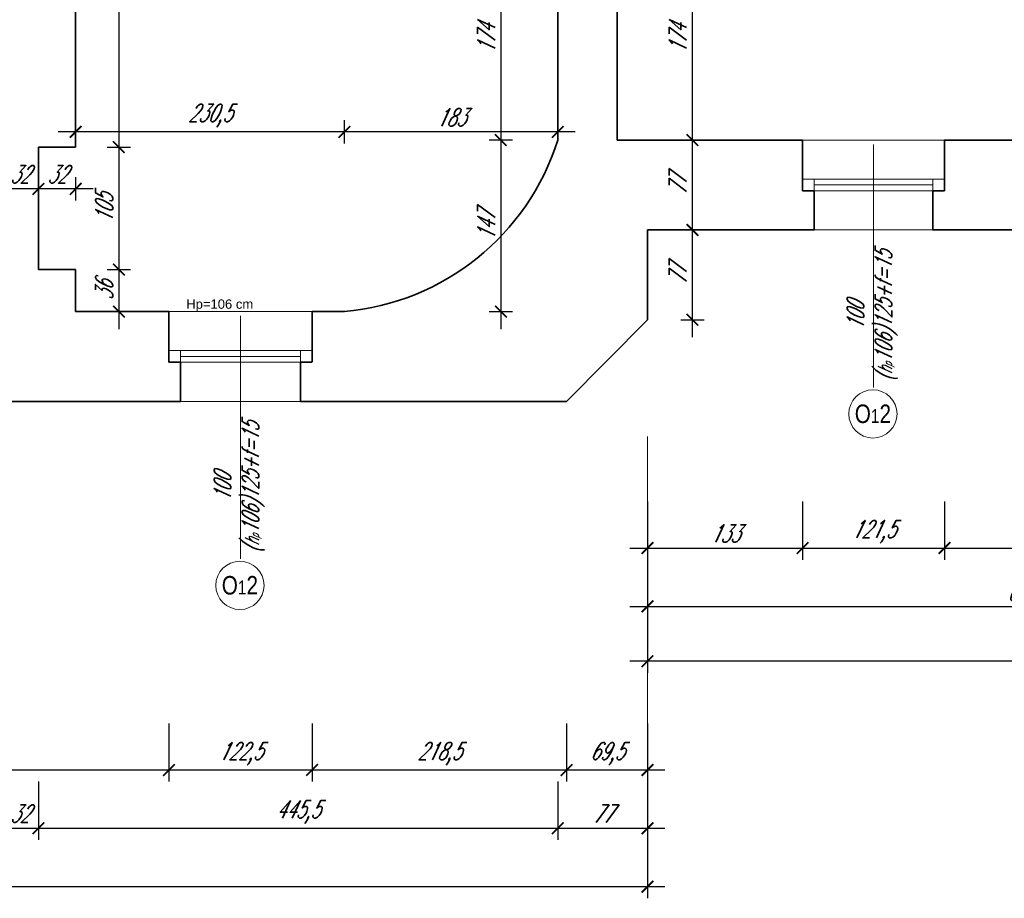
# Model space of a CAD drawing. Header units: millimetres. Extents: x 402 to 79005, y -7782 to 89952.
# Tile 226 of 256: x 25150 to 25995, y 35200 to 35953. Entities that reach past the tile are written whole.
import ezdxf

# ---------------------------------------------------------------- set-up
doc = ezdxf.new("R2010")
doc.units = ezdxf.units.MM
doc.header["$LTSCALE"] = 10
doc.layers.get('0').update_dxf_attribs({"lineweight": 0})
doc.layers.get('Defpoints').update_dxf_attribs({"color": 253})
for name, color, linetype, lineweight in [('01 parter - ściany', 253, 'Continuous', 35), ('03-01_okna', 253, 'Continuous', 15), ('04-1_widok', 253, 'Continuous', 5), ('05-01_wymiary', 253, 'Continuous', 5), ('05-03_opis', 253, 'Continuous', 5)]:
    doc.layers.add(name, color=color, linetype=linetype, lineweight=lineweight)
doc.styles.add('ariel', font='ARIAL.TTF', dxfattribs={"width": 0.8})
doc.styles.add('ariel_wym', font='simplex.shx', dxfattribs={"width": 0.65, "oblique": 25})
doc.styles.get("Standard").update_dxf_attribs({"font": 'arial.ttf'})
doc.dimstyles.new('ariel 50', dxfattribs={"dimtxt": 15, "dimasz": 10, "dimexe": 10, "dimexo": 0, "dimgap": 5, "dimtad": 1, "dimdec": 1, "dimrnd": 0.5, "dimtxsty": 'ariel_wym', "dimblk": 'ARCHTICK', "dimcen": 2.5, "dimdle": 15, "dimazin": 0, "dimtfac": 1, "dimtdec": 1, "dimtix": 1, "dimtmove": 0, "dimatfit": 3, "dimldrblk": 'DOT', "dimfxl": 0, "dimarcsym": 0})
doc.dimstyles.new('ariel 50 wnętrze', dxfattribs={"dimtxt": 15, "dimasz": 10, "dimexe": 10, "dimexo": 0, "dimgap": 5, "dimtad": 1, "dimdec": 1, "dimrnd": 0.5, "dimtxsty": 'ariel_wym', "dimblk": 'ARCHTICK', "dimcen": 2.5, "dimdle": 15, "dimazin": 0, "dimtfac": 1, "dimtdec": 1, "dimtix": 1, "dimtmove": 0, "dimatfit": 3, "dimldrblk": 'DOT', "dimfxl": 0, "dimarcsym": 0})

# ---------------------------------------------------------------- blocks, each defined once
blk = doc.blocks.new('_ArchTick')
at = {"color": 0, "linetype": 'ByBlock', "const_width": 0.15}
blk.add_lwpolyline([(-0.5, -0.5), (0.5, 0.5)], dxfattribs=at)
blk = doc.blocks.new('*D937')
at = {"layer": '05-01_wymiary', "color": 0, "lineweight": -2}
for p, q in [((24564.33, 35350), (24564.33, 35300)), ((25278.39, 35350), (25278.39, 35300)), ((24549.33, 35310), (25293.39, 35310))]:
    blk.add_line(p, q, dxfattribs=at)
at = {"layer": 'Defpoints', "color": 0}
for p in [(24564.33, 35617.83), (25278.39, 35617.83), (25278.39, 35310)]:
    blk.add_point(p, dxfattribs=at)
at = {"layer": '05-01_wymiary', "color": 0, "lineweight": -2, "xscale": 10, "yscale": 10, "zscale": 10, "rotation": 180}
blk.add_blockref('_ArchTick', (24564.33, 35310), dxfattribs=at)
at = {"layer": '05-01_wymiary', "color": 0, "lineweight": -2, "xscale": 10, "yscale": 10, "zscale": 10}
blk.add_blockref('_ArchTick', (25278.39, 35310), dxfattribs=at)
at = {"layer": '05-01_wymiary', "color": 0, "insert": (24921.36, 35322.5), "char_height": 15, "attachment_point": 5, "style": 'ariel_wym'}
blk.add_mtext('714', dxfattribs=at)
blk = doc.blocks.new('_Dot')
at = {"color": 0, "linetype": 'ByBlock', "lineweight": -2}
blk.add_line((-0.5, 0), (-1, 0), dxfattribs=at)
at = {"color": 0, "linetype": 'ByBlock', "const_width": 0.5}
blk.add_lwpolyline([(-0.25, 0, 1), (0.25, 0, 1)], format="xyb", close=True, dxfattribs=at)
blk = doc.blocks.new('*D938')
at = {"layer": '05-01_wymiary', "color": 0, "lineweight": -2}
for p, q in [((25278.39, 35350), (25278.39, 35300)), ((25401.09, 35350), (25401.09, 35300)), ((25263.39, 35310), (25416.09, 35310))]:
    blk.add_line(p, q, dxfattribs=at)
at = {"layer": 'Defpoints', "color": 0}
for p in [(25278.39, 35617.83), (25401.09, 35617.83), (25401.09, 35310)]:
    blk.add_point(p, dxfattribs=at)
at = {"layer": '05-01_wymiary', "color": 0, "lineweight": -2, "xscale": 10, "yscale": 10, "zscale": 10, "rotation": 180}
blk.add_blockref('_ArchTick', (25278.39, 35310), dxfattribs=at)
at = {"layer": '05-01_wymiary', "color": 0, "lineweight": -2, "xscale": 10, "yscale": 10, "zscale": 10}
blk.add_blockref('_ArchTick', (25401.09, 35310), dxfattribs=at)
at = {"layer": '05-01_wymiary', "color": 0, "insert": (25339.74, 35323.93), "char_height": 15, "attachment_point": 5, "style": 'ariel_wym'}
blk.add_mtext('122,5', dxfattribs=at)
blk = doc.blocks.new('*D939')
at = {"layer": '05-01_wymiary', "color": 0, "lineweight": -2}
for p, q in [((25401.09, 35350), (25401.09, 35300)), ((25619.46, 35350), (25619.46, 35300)), ((25386.09, 35310), (25634.46, 35310))]:
    blk.add_line(p, q, dxfattribs=at)
at = {"layer": 'Defpoints', "color": 0}
for p in [(25401.09, 35617.83), (25619.46, 35540.83), (25619.46, 35310)]:
    blk.add_point(p, dxfattribs=at)
at = {"layer": '05-01_wymiary', "color": 0, "lineweight": -2, "xscale": 10, "yscale": 10, "zscale": 10, "rotation": 180}
blk.add_blockref('_ArchTick', (25401.09, 35310), dxfattribs=at)
at = {"layer": '05-01_wymiary', "color": 0, "lineweight": -2, "xscale": 10, "yscale": 10, "zscale": 10}
blk.add_blockref('_ArchTick', (25619.46, 35310), dxfattribs=at)
at = {"layer": '05-01_wymiary', "color": 0, "insert": (25510.28, 35323.93), "char_height": 15, "attachment_point": 5, "style": 'ariel_wym'}
blk.add_mtext('218,5', dxfattribs=at)
blk = doc.blocks.new('*D940')
at = {"layer": '05-01_wymiary', "color": 0, "lineweight": -2}
for p, q in [((25619.46, 35350), (25619.46, 35300)), ((25688.83, 35350), (25688.83, 35300)), ((25604.46, 35310), (25703.83, 35310))]:
    blk.add_line(p, q, dxfattribs=at)
at = {"layer": 'Defpoints', "color": 0}
for p in [(25688.83, 35610.83), (25619.46, 35540.83), (25688.83, 35310)]:
    blk.add_point(p, dxfattribs=at)
at = {"layer": '05-01_wymiary', "color": 0, "lineweight": -2, "xscale": 10, "yscale": 10, "zscale": 10, "rotation": 180}
blk.add_blockref('_ArchTick', (25619.46, 35310), dxfattribs=at)
at = {"layer": '05-01_wymiary', "color": 0, "lineweight": -2, "xscale": 10, "yscale": 10, "zscale": 10}
blk.add_blockref('_ArchTick', (25688.83, 35310), dxfattribs=at)
at = {"layer": '05-01_wymiary', "color": 0, "insert": (25654.15, 35323.93), "char_height": 15, "attachment_point": 5, "style": 'ariel_wym'}
blk.add_mtext('69,5', dxfattribs=at)
blk = doc.blocks.new('*D941')
at = {"layer": '05-01_wymiary', "color": 0, "lineweight": -2}
for p, q in [((25688.83, 35540.3), (25688.83, 35490.3)), ((25821.86, 35540.3), (25821.86, 35490.3)), ((25673.83, 35500.3), (25836.86, 35500.3))]:
    blk.add_line(p, q, dxfattribs=at)
at = {"layer": 'Defpoints', "color": 0}
for p in [(25821.86, 35850.05), (25688.83, 35696.05), (25821.86, 35500.3)]:
    blk.add_point(p, dxfattribs=at)
at = {"layer": '05-01_wymiary', "color": 0, "lineweight": -2, "xscale": 10, "yscale": 10, "zscale": 10, "rotation": 180}
blk.add_blockref('_ArchTick', (25688.83, 35500.3), dxfattribs=at)
at = {"layer": '05-01_wymiary', "color": 0, "lineweight": -2, "xscale": 10, "yscale": 10, "zscale": 10}
blk.add_blockref('_ArchTick', (25821.86, 35500.3), dxfattribs=at)
at = {"layer": '05-01_wymiary', "color": 0, "insert": (25755.35, 35512.8), "char_height": 15, "attachment_point": 5, "style": 'ariel_wym'}
blk.add_mtext('133', dxfattribs=at)
blk = doc.blocks.new('*D942')
at = {"layer": '05-01_wymiary', "color": 0, "lineweight": -2}
for p, q in [((25821.86, 35540.3), (25821.86, 35490.3)), ((25943.59, 35540.3), (25943.59, 35490.3)), ((25806.86, 35500.3), (25958.59, 35500.3))]:
    blk.add_line(p, q, dxfattribs=at)
at = {"layer": 'Defpoints', "color": 0}
for p in [(25821.86, 35850.05), (25943.59, 35850.03), (25943.59, 35500.3)]:
    blk.add_point(p, dxfattribs=at)
at = {"layer": '05-01_wymiary', "color": 0, "lineweight": -2, "xscale": 10, "yscale": 10, "zscale": 10, "rotation": 180}
blk.add_blockref('_ArchTick', (25821.86, 35500.3), dxfattribs=at)
at = {"layer": '05-01_wymiary', "color": 0, "lineweight": -2, "xscale": 10, "yscale": 10, "zscale": 10}
blk.add_blockref('_ArchTick', (25943.59, 35500.3), dxfattribs=at)
at = {"layer": '05-01_wymiary', "color": 0, "insert": (25882.73, 35514.23), "char_height": 15, "attachment_point": 5, "style": 'ariel_wym'}
blk.add_mtext('121,5', dxfattribs=at)
blk = doc.blocks.new('*D943')
at = {"layer": '05-01_wymiary', "color": 0, "lineweight": -2}
for p, q in [((25943.59, 35540.3), (25943.59, 35490.3)), ((26156.81, 35540.3), (26156.81, 35490.3)), ((25928.59, 35500.3), (26171.81, 35500.3))]:
    blk.add_line(p, q, dxfattribs=at)
at = {"layer": 'Defpoints', "color": 0}
for p in [(25943.59, 35850.03), (26156.81, 35850.05), (26156.81, 35500.3)]:
    blk.add_point(p, dxfattribs=at)
at = {"layer": '05-01_wymiary', "color": 0, "lineweight": -2, "xscale": 10, "yscale": 10, "zscale": 10, "rotation": 180}
blk.add_blockref('_ArchTick', (25943.59, 35500.3), dxfattribs=at)
at = {"layer": '05-01_wymiary', "color": 0, "lineweight": -2, "xscale": 10, "yscale": 10, "zscale": 10}
blk.add_blockref('_ArchTick', (26156.81, 35500.3), dxfattribs=at)
at = {"layer": '05-01_wymiary', "color": 0, "insert": (26050.2, 35512.8), "char_height": 15, "attachment_point": 5, "style": 'ariel_wym'}
blk.add_mtext('213', dxfattribs=at)
blk = doc.blocks.new('*D17')
at = {"layer": '05-01_wymiary', "color": 0, "lineweight": -2}
for p, q in [((25134.33, 35300), (25134.33, 35250)), ((25166.33, 35300), (25166.33, 35250)), ((25119.33, 35260), (25181.33, 35260))]:
    blk.add_line(p, q, dxfattribs=at)
at = {"layer": 'Defpoints', "color": 0}
for p in [(25134.33, 35764.14), (25166.33, 35739.05), (25166.33, 35260)]:
    blk.add_point(p, dxfattribs=at)
at = {"layer": '05-01_wymiary', "color": 0, "lineweight": -2, "xscale": 10, "yscale": 10, "zscale": 10, "rotation": 180}
blk.add_blockref('_ArchTick', (25134.33, 35260), dxfattribs=at)
at = {"layer": '05-01_wymiary', "color": 0, "lineweight": -2, "xscale": 10, "yscale": 10, "zscale": 10}
blk.add_blockref('_ArchTick', (25166.33, 35260), dxfattribs=at)
at = {"layer": '05-01_wymiary', "color": 0, "insert": (25150.33, 35272.5), "char_height": 15, "attachment_point": 5, "style": 'ariel_wym'}
blk.add_mtext('32', dxfattribs=at)
blk = doc.blocks.new('*D18')
at = {"layer": '05-01_wymiary', "color": 0, "lineweight": -2}
for p, q in [((25166.33, 35300), (25166.33, 35250)), ((25611.83, 35300), (25611.83, 35250)), ((25151.33, 35260), (25626.83, 35260))]:
    blk.add_line(p, q, dxfattribs=at)
at = {"layer": 'Defpoints', "color": 0}
for p in [(25611.83, 35850.05), (25166.33, 35739.05), (25611.83, 35260)]:
    blk.add_point(p, dxfattribs=at)
at = {"layer": '05-01_wymiary', "color": 0, "lineweight": -2, "xscale": 10, "yscale": 10, "zscale": 10, "rotation": 180}
blk.add_blockref('_ArchTick', (25166.33, 35260), dxfattribs=at)
at = {"layer": '05-01_wymiary', "color": 0, "lineweight": -2, "xscale": 10, "yscale": 10, "zscale": 10}
blk.add_blockref('_ArchTick', (25611.83, 35260), dxfattribs=at)
at = {"layer": '05-01_wymiary', "color": 0, "insert": (25389.08, 35273.93), "char_height": 15, "attachment_point": 5, "style": 'ariel_wym'}
blk.add_mtext('445,5', dxfattribs=at)
blk = doc.blocks.new('*D19')
at = {"layer": '05-01_wymiary', "color": 0, "lineweight": -2}
for p, q in [((25611.83, 35300), (25611.83, 35250)), ((25688.83, 35300), (25688.83, 35250)), ((25596.83, 35260), (25703.83, 35260))]:
    blk.add_line(p, q, dxfattribs=at)
at = {"layer": 'Defpoints', "color": 0}
for p in [(25611.83, 35850.05), (25688.83, 35696.05), (25688.83, 35260)]:
    blk.add_point(p, dxfattribs=at)
at = {"layer": '05-01_wymiary', "color": 0, "lineweight": -2, "xscale": 10, "yscale": 10, "zscale": 10, "rotation": 180}
blk.add_blockref('_ArchTick', (25611.83, 35260), dxfattribs=at)
at = {"layer": '05-01_wymiary', "color": 0, "lineweight": -2, "xscale": 10, "yscale": 10, "zscale": 10}
blk.add_blockref('_ArchTick', (25688.83, 35260), dxfattribs=at)
at = {"layer": '05-01_wymiary', "color": 0, "insert": (25650.33, 35272.5), "char_height": 15, "attachment_point": 5, "style": 'ariel_wym'}
blk.add_mtext('77', dxfattribs=at)
blk = doc.blocks.new('*D20')
at = {"layer": '05-01_wymiary', "color": 0, "lineweight": -2}
for p, q in [((24160.83, 35250), (24160.83, 35200)), ((25688.83, 35250), (25688.83, 35200)), ((24145.83, 35210), (25703.83, 35210))]:
    blk.add_line(p, q, dxfattribs=at)
at = {"layer": 'Defpoints', "color": 0}
for p in [(24160.83, 35696.05), (25688.83, 35696.05), (25688.83, 35210)]:
    blk.add_point(p, dxfattribs=at)
at = {"layer": '05-01_wymiary', "color": 0, "lineweight": -2, "xscale": 10, "yscale": 10, "zscale": 10, "rotation": 180}
blk.add_blockref('_ArchTick', (24160.83, 35210), dxfattribs=at)
at = {"layer": '05-01_wymiary', "color": 0, "lineweight": -2, "xscale": 10, "yscale": 10, "zscale": 10}
blk.add_blockref('_ArchTick', (25688.83, 35210), dxfattribs=at)
at = {"layer": '05-01_wymiary', "color": 0, "insert": (24924.83, 35222.5), "char_height": 15, "attachment_point": 5, "style": 'ariel_wym'}
blk.add_mtext('1528', dxfattribs=at)
blk = doc.blocks.new('*D21')
at = {"layer": '05-01_wymiary', "color": 0, "lineweight": -2}
for p, q in [((25688.83, 35490.3), (25688.83, 35440.3)), ((26330.83, 35490.3), (26330.83, 35440.3)), ((25673.83, 35450.3), (26345.83, 35450.3))]:
    blk.add_line(p, q, dxfattribs=at)
at = {"layer": 'Defpoints', "color": 0}
for p in [(26330.83, 35850.05), (25688.83, 35773.05), (26330.83, 35450.3)]:
    blk.add_point(p, dxfattribs=at)
at = {"layer": '05-01_wymiary', "color": 0, "lineweight": -2, "xscale": 10, "yscale": 10, "zscale": 10, "rotation": 180}
blk.add_blockref('_ArchTick', (25688.83, 35450.3), dxfattribs=at)
at = {"layer": '05-01_wymiary', "color": 0, "lineweight": -2, "xscale": 10, "yscale": 10, "zscale": 10}
blk.add_blockref('_ArchTick', (26330.83, 35450.3), dxfattribs=at)
at = {"layer": '05-01_wymiary', "color": 0, "insert": (26009.83, 35462.8), "char_height": 15, "attachment_point": 5, "style": 'ariel_wym'}
blk.add_mtext('642', dxfattribs=at)
blk = doc.blocks.new('*D29')
at = {"layer": '05-01_wymiary', "color": 0, "lineweight": -2}
for p, q in [((25688.83, 35443.31), (25688.83, 35393.31)), ((27734.84, 35443.31), (27734.84, 35393.31)), ((27749.84, 35403.31), (25673.83, 35403.31))]:
    blk.add_line(p, q, dxfattribs=at)
at = {"layer": 'Defpoints', "color": 0}
for p in [(25688.83, 35773.05), (27734.84, 35773.05), (25688.83, 35403.31)]:
    blk.add_point(p, dxfattribs=at)
at = {"layer": '05-01_wymiary', "color": 0, "lineweight": -2, "xscale": 10, "yscale": 10, "zscale": 10, "rotation": 180}
blk.add_blockref('_ArchTick', (25688.83, 35403.31), dxfattribs=at)
at = {"layer": '05-01_wymiary', "color": 0, "lineweight": -2, "xscale": 10, "yscale": 10, "zscale": 10}
blk.add_blockref('_ArchTick', (27734.84, 35403.31), dxfattribs=at)
at = {"layer": '05-01_wymiary', "color": 0, "insert": (26711.84, 35415.81), "char_height": 15, "attachment_point": 5, "style": 'ariel_wym'}
blk.add_mtext('2046', dxfattribs=at)
blk = doc.blocks.new('*D344')
at = {"layer": '05-01_wymiary', "color": 0, "lineweight": -2}
for p, q in [((25235.36, 36423.98), (25235.36, 35829.05)), ((25225.36, 36408.98), (25245.36, 36408.98)), ((25225.36, 35844.05), (25245.36, 35844.05))]:
    blk.add_line(p, q, dxfattribs=at)
at = {"layer": 'Defpoints', "color": 0}
for p in [(25198.33, 36408.98), (25198.33, 35844.05), (25235.36, 35844.05)]:
    blk.add_point(p, dxfattribs=at)
at = {"layer": '05-01_wymiary', "color": 0, "lineweight": -2, "xscale": 10, "yscale": 10, "zscale": 10}
for p, rotation in [((25235.36, 36408.98), 90), ((25235.36, 35844.05), 270)]:
    blk.add_blockref('_ArchTick', p, dxfattribs=dict(at, rotation=rotation))
at = {"layer": '05-01_wymiary', "color": 0, "insert": (25222.86, 36126.52), "char_height": 15, "attachment_point": 5, "rotation": 90, "style": 'ariel_wym'}
blk.add_mtext('565', dxfattribs=at)
blk = doc.blocks.new('*D345')
at = {"layer": '05-01_wymiary', "color": 0, "lineweight": -2}
for p, q in [((25235.36, 35859.05), (25235.36, 35724.05)), ((25225.36, 35844.05), (25245.36, 35844.05)), ((25225.36, 35739.05), (25245.36, 35739.05))]:
    blk.add_line(p, q, dxfattribs=at)
at = {"layer": 'Defpoints', "color": 0}
for p in [(25198.33, 35844.05), (25198.33, 35739.05), (25235.36, 35739.05)]:
    blk.add_point(p, dxfattribs=at)
at = {"layer": '05-01_wymiary', "color": 0, "lineweight": -2, "xscale": 10, "yscale": 10, "zscale": 10}
for p, rotation in [((25235.36, 35844.05), 90), ((25235.36, 35739.05), 270)]:
    blk.add_blockref('_ArchTick', p, dxfattribs=dict(at, rotation=rotation))
at = {"layer": '05-01_wymiary', "color": 0, "insert": (25222.86, 35791.55), "char_height": 15, "attachment_point": 5, "rotation": 90, "style": 'ariel_wym'}
blk.add_mtext('105', dxfattribs=at)
blk = doc.blocks.new('*D346')
at = {"layer": '05-01_wymiary', "color": 0, "lineweight": -2}
for p, q in [((25235.36, 35754.05), (25235.36, 35688.05)), ((25225.36, 35739.05), (25245.36, 35739.05)), ((25225.36, 35703.05), (25245.36, 35703.05))]:
    blk.add_line(p, q, dxfattribs=at)
at = {"layer": 'Defpoints', "color": 0}
for p in [(25198.33, 35739.05), (25198.33, 35703.05), (25235.36, 35703.05)]:
    blk.add_point(p, dxfattribs=at)
at = {"layer": '05-01_wymiary', "color": 0, "lineweight": -2, "xscale": 10, "yscale": 10, "zscale": 10}
for p, rotation in [((25235.36, 35739.05), 90), ((25235.36, 35703.05), 270)]:
    blk.add_blockref('_ArchTick', p, dxfattribs=dict(at, rotation=rotation))
at = {"layer": '05-01_wymiary', "color": 0, "insert": (25222.86, 35721.05), "char_height": 15, "attachment_point": 5, "rotation": 90, "style": 'ariel_wym'}
blk.add_mtext('36', dxfattribs=at)
blk = doc.blocks.new('*D347')
at = {"layer": '05-01_wymiary', "color": 0, "lineweight": -2}
for p, q in [((25727.41, 35681.05), (25727.41, 35788.05)), ((25717.41, 35773.05), (25737.41, 35773.05)), ((25717.41, 35696.05), (25737.41, 35696.05))]:
    blk.add_line(p, q, dxfattribs=at)
at = {"layer": 'Defpoints', "color": 0}
for p in [(25688.83, 35773.05), (25727.41, 35773.05), (25688.83, 35696.05)]:
    blk.add_point(p, dxfattribs=at)
at = {"layer": '05-01_wymiary', "color": 0, "lineweight": -2, "xscale": 10, "yscale": 10, "zscale": 10}
for p, rotation in [((25727.41, 35773.05), 90), ((25727.41, 35696.05), 270)]:
    blk.add_blockref('_ArchTick', p, dxfattribs=dict(at, rotation=rotation))
at = {"layer": '05-01_wymiary', "color": 0, "insert": (25714.91, 35734.55), "char_height": 15, "attachment_point": 5, "rotation": 90, "style": 'ariel_wym'}
blk.add_mtext('77', dxfattribs=at)
blk = doc.blocks.new('*D348')
at = {"layer": '05-01_wymiary', "color": 0, "lineweight": -2}
for p, q in [((25727.41, 35758.05), (25727.41, 35865.05)), ((25717.41, 35850.05), (25737.41, 35850.05)), ((25717.41, 35773.05), (25737.41, 35773.05))]:
    blk.add_line(p, q, dxfattribs=at)
at = {"layer": 'Defpoints', "color": 0}
for p in [(25662.83, 35850.05), (25727.41, 35850.05), (25688.83, 35773.05)]:
    blk.add_point(p, dxfattribs=at)
at = {"layer": '05-01_wymiary', "color": 0, "lineweight": -2, "xscale": 10, "yscale": 10, "zscale": 10}
for p, rotation in [((25727.41, 35850.05), 90), ((25727.41, 35773.05), 270)]:
    blk.add_blockref('_ArchTick', p, dxfattribs=dict(at, rotation=rotation))
at = {"layer": '05-01_wymiary', "color": 0, "insert": (25714.91, 35811.55), "char_height": 15, "attachment_point": 5, "rotation": 90, "style": 'ariel_wym'}
blk.add_mtext('77', dxfattribs=at)
blk = doc.blocks.new('*D349')
at = {"layer": '05-01_wymiary', "color": 0, "lineweight": -2}
for p, q in [((25727.41, 35835.05), (25727.41, 36038.86)), ((25717.41, 36023.86), (25737.41, 36023.86)), ((25717.41, 35850.05), (25737.41, 35850.05))]:
    blk.add_line(p, q, dxfattribs=at)
at = {"layer": 'Defpoints', "color": 0}
for p in [(25662.83, 36023.86), (25727.41, 36023.86), (25662.83, 35850.05)]:
    blk.add_point(p, dxfattribs=at)
at = {"layer": '05-01_wymiary', "color": 0, "lineweight": -2, "xscale": 10, "yscale": 10, "zscale": 10}
for p, rotation in [((25727.41, 36023.86), 90), ((25727.41, 35850.05), 270)]:
    blk.add_blockref('_ArchTick', p, dxfattribs=dict(at, rotation=rotation))
at = {"layer": '05-01_wymiary', "color": 0, "insert": (25714.91, 35936.95), "char_height": 15, "attachment_point": 5, "rotation": 90, "style": 'ariel_wym'}
blk.add_mtext('174', dxfattribs=at)
blk = doc.blocks.new('*D438')
at = {"layer": '05-01_wymiary', "color": 0, "lineweight": -2}
for p, q in [((25114.49, 35779.14), (25114.49, 35611.04)), ((25124.49, 35764.14), (25104.49, 35764.14)), ((25124.49, 35626.04), (25104.49, 35626.04))]:
    blk.add_line(p, q, dxfattribs=at)
at = {"layer": 'Defpoints', "color": 0}
for p in [(25134.33, 35764.14), (25114.49, 35626.04), (25288.36, 35626.04)]:
    blk.add_point(p, dxfattribs=at)
at = {"layer": '05-01_wymiary', "color": 0, "lineweight": -2, "xscale": 10, "yscale": 10, "zscale": 10}
for p, rotation in [((25114.49, 35764.14), 90), ((25114.49, 35626.04), 270)]:
    blk.add_blockref('_ArchTick', p, dxfattribs=dict(at, rotation=rotation))
at = {"layer": '05-01_wymiary', "color": 0, "insert": (25101.99, 35695.09), "char_height": 15, "attachment_point": 5, "rotation": 90, "style": 'ariel_wym'}
blk.add_mtext('138', dxfattribs=at)
blk = doc.blocks.new('*D439')
at = {"layer": '05-01_wymiary', "color": 0, "lineweight": -2}
for p, q in [((25166.33, 35818.19), (25166.33, 35798.19)), ((25198.33, 35818.19), (25198.33, 35798.19)), ((25213.33, 35808.19), (25151.33, 35808.19))]:
    blk.add_line(p, q, dxfattribs=at)
at = {"layer": 'Defpoints', "color": 0}
for p in [(25166.33, 35844.05), (25198.33, 35844.05), (25166.33, 35808.19)]:
    blk.add_point(p, dxfattribs=at)
at = {"layer": '05-01_wymiary', "color": 0, "lineweight": -2, "xscale": 10, "yscale": 10, "zscale": 10, "rotation": 180}
blk.add_blockref('_ArchTick', (25166.33, 35808.19), dxfattribs=at)
at = {"layer": '05-01_wymiary', "color": 0, "lineweight": -2, "xscale": 10, "yscale": 10, "zscale": 10}
blk.add_blockref('_ArchTick', (25198.33, 35808.19), dxfattribs=at)
at = {"layer": '05-01_wymiary', "color": 0, "insert": (25182.33, 35820.69), "char_height": 15, "attachment_point": 5, "style": 'ariel_wym'}
blk.add_mtext('32', dxfattribs=at)
blk = doc.blocks.new('*D440')
at = {"layer": '05-01_wymiary', "color": 0, "lineweight": -2}
for p, q in [((25134.33, 35798.19), (25134.33, 35818.19)), ((25166.33, 35818.19), (25166.33, 35798.19)), ((25181.33, 35808.19), (25119.33, 35808.19))]:
    blk.add_line(p, q, dxfattribs=at)
at = {"layer": 'Defpoints', "color": 0}
for p in [(25166.33, 35844.05), (25134.33, 35808.19), (25134.33, 35764.14)]:
    blk.add_point(p, dxfattribs=at)
at = {"layer": '05-01_wymiary', "color": 0, "lineweight": -2, "xscale": 10, "yscale": 10, "zscale": 10, "rotation": 180}
blk.add_blockref('_ArchTick', (25134.33, 35808.19), dxfattribs=at)
at = {"layer": '05-01_wymiary', "color": 0, "lineweight": -2, "xscale": 10, "yscale": 10, "zscale": 10}
blk.add_blockref('_ArchTick', (25166.33, 35808.19), dxfattribs=at)
at = {"layer": '05-01_wymiary', "color": 0, "insert": (25150.33, 35820.69), "char_height": 15, "attachment_point": 5, "style": 'ariel_wym'}
blk.add_mtext('32', dxfattribs=at)
blk = doc.blocks.new('*D444')
at = {"layer": '05-01_wymiary', "color": 0, "lineweight": -2}
for p, q in [((25563.05, 36038.86), (25563.05, 35835.05)), ((25573.05, 36023.86), (25553.05, 36023.86)), ((25573.05, 35850.05), (25553.05, 35850.05))]:
    blk.add_line(p, q, dxfattribs=at)
at = {"layer": 'Defpoints', "color": 0}
for p in [(25611.83, 36023.86), (25563.05, 35850.05), (25611.83, 35850.05)]:
    blk.add_point(p, dxfattribs=at)
at = {"layer": '05-01_wymiary', "color": 0, "lineweight": -2, "xscale": 10, "yscale": 10, "zscale": 10}
for p, rotation in [((25563.05, 36023.86), 90), ((25563.05, 35850.05), 270)]:
    blk.add_blockref('_ArchTick', p, dxfattribs=dict(at, rotation=rotation))
at = {"layer": '05-01_wymiary', "color": 0, "insert": (25550.55, 35936.95), "char_height": 15, "attachment_point": 5, "rotation": 90, "style": 'ariel_wym'}
blk.add_mtext('174', dxfattribs=at)
blk = doc.blocks.new('*D445')
at = {"layer": '05-01_wymiary', "color": 0, "lineweight": -2}
for p, q in [((25563.05, 35865.05), (25563.05, 35688.05)), ((25573.05, 35850.05), (25553.05, 35850.05)), ((25553.05, 35703.05), (25573.05, 35703.05))]:
    blk.add_line(p, q, dxfattribs=at)
at = {"layer": 'Defpoints', "color": 0}
for p in [(25611.83, 35850.05), (25428.85, 35703.05), (25563.05, 35703.05)]:
    blk.add_point(p, dxfattribs=at)
at = {"layer": '05-01_wymiary', "color": 0, "lineweight": -2, "xscale": 10, "yscale": 10, "zscale": 10}
for p, rotation in [((25563.05, 35850.05), 90), ((25563.05, 35703.05), 270)]:
    blk.add_blockref('_ArchTick', p, dxfattribs=dict(at, rotation=rotation))
at = {"layer": '05-01_wymiary', "color": 0, "insert": (25550.55, 35776.55), "char_height": 15, "attachment_point": 5, "rotation": 90, "style": 'ariel_wym'}
blk.add_mtext('147', dxfattribs=at)
blk = doc.blocks.new('*D446')
at = {"layer": '05-01_wymiary', "color": 0, "lineweight": -2}
for p, q in [((25428.85, 35847.1), (25428.85, 35867.1)), ((25611.83, 35850.05), (25611.83, 35867.1)), ((25626.83, 35857.1), (25413.85, 35857.1))]:
    blk.add_line(p, q, dxfattribs=at)
at = {"layer": 'Defpoints', "color": 0}
for p in [(25428.85, 35857.1), (25611.83, 35850.05), (25428.85, 35703.05)]:
    blk.add_point(p, dxfattribs=at)
at = {"layer": '05-01_wymiary', "color": 0, "lineweight": -2, "xscale": 10, "yscale": 10, "zscale": 10, "rotation": 180}
blk.add_blockref('_ArchTick', (25428.85, 35857.1), dxfattribs=at)
at = {"layer": '05-01_wymiary', "color": 0, "lineweight": -2, "xscale": 10, "yscale": 10, "zscale": 10}
blk.add_blockref('_ArchTick', (25611.83, 35857.1), dxfattribs=at)
at = {"layer": '05-01_wymiary', "color": 0, "insert": (25520.34, 35869.6), "char_height": 15, "attachment_point": 5, "style": 'ariel_wym'}
blk.add_mtext('183', dxfattribs=at)
blk = doc.blocks.new('*D447')
at = {"layer": '05-01_wymiary', "color": 0, "lineweight": -2}
for p, q in [((25198.33, 35847.1), (25198.33, 35867.1)), ((25428.85, 35847.1), (25428.85, 35867.1)), ((25443.85, 35857.1), (25183.33, 35857.1))]:
    blk.add_line(p, q, dxfattribs=at)
at = {"layer": 'Defpoints', "color": 0}
for p in [(25198.33, 35857.1), (25198.33, 35703.05), (25428.85, 35703.05)]:
    blk.add_point(p, dxfattribs=at)
at = {"layer": '05-01_wymiary', "color": 0, "lineweight": -2, "xscale": 10, "yscale": 10, "zscale": 10, "rotation": 180}
blk.add_blockref('_ArchTick', (25198.33, 35857.1), dxfattribs=at)
at = {"layer": '05-01_wymiary', "color": 0, "lineweight": -2, "xscale": 10, "yscale": 10, "zscale": 10}
blk.add_blockref('_ArchTick', (25428.85, 35857.1), dxfattribs=at)
at = {"layer": '05-01_wymiary', "color": 0, "insert": (25313.59, 35871.03), "char_height": 15, "attachment_point": 5, "style": 'ariel_wym'}
blk.add_mtext('230,5', dxfattribs=at)

msp = doc.modelspace()

# ---------------------------------------------------------------- linework, layer by layer
at = {"layer": '01 parter - ściany'}
for p, q in [((25198.332, 36408.98), (25198.332, 35844.053)), ((25611.835, 36023.858), (25611.835, 35850.047)), ((25662.835, 36023.858), (25662.835, 35850.047)), ((25166.332, 35844.053), (25198.332, 35844.053)), ((25166.332, 35844.053), (25166.332, 35739.047)), ((25821.864, 35850.047), (25662.835, 35850.047)), ((25821.864, 35850.047), (25821.865, 35806.562)), ((25943.564, 35850.047), (25943.561, 35806.627)), ((26156.811, 35850.047), (25943.564, 35850.047)), ((25831.836, 35806.562), (25821.865, 35806.562)), ((25831.835, 35773.047), (25831.835, 35806.562)), ((25933.56, 35773.047), (25933.561, 35806.577)), ((25943.532, 35806.577), (25933.561, 35806.577)), ((25831.835, 35773.047), (25688.835, 35773.047)), ((25688.835, 35696.048), (25688.835, 35773.047)), ((26166.781, 35773.047), (25933.56, 35773.047)), ((25166.332, 35739.047), (25198.332, 35739.047)), ((25198.332, 35739.047), (25198.332, 35703.047)), ((25278.394, 35703.044), (25198.332, 35703.047)), ((25278.394, 35703.044), (25278.394, 35659.544)), ((25428.851, 35703.047), (25401.094, 35703.047)), ((25401.094, 35703.044), (25401.094, 35659.561)), ((25619.46, 35626.047), (25688.835, 35696.048)), ((25288.367, 35659.544), (25278.394, 35659.544)), ((25288.365, 35626.044), (25288.366, 35659.544)), ((25391.09, 35626.044), (25391.092, 35659.559)), ((25401.064, 35659.559), (25391.092, 35659.559)), ((25288.365, 35626.044), (24554.328, 35626.044)), ((25619.46, 35626.047), (25391.09, 35626.048))]:
    msp.add_line(p, q, dxfattribs=at)
msp.add_arc((25410.409, 35913.391), 211.151, 275.010609, 342.542666, dxfattribs=at)
at = {"layer": '03-01_okna', "linetype": 'Continuous', "lineweight": 0}
for p, q in [((25943.562, 35816.578), (25821.865, 35816.56)), ((25831.836, 35806.562), (25831.835, 35816.562)), ((25933.56, 35811.577), (25831.836, 35811.562)), ((25933.561, 35806.577), (25933.56, 35816.577)), ((25933.561, 35806.577), (25831.836, 35806.562)), ((25831.835, 35773.047), (25933.56, 35773.047)), ((25401.094, 35669.561), (25278.395, 35669.543)), ((25288.367, 35659.544), (25288.365, 35669.544)), ((25391.092, 35659.559), (25391.091, 35669.559)), ((25391.091, 35664.549), (25288.366, 35664.544)), ((25391.092, 35659.559), (25288.367, 35659.544)), ((25288.365, 35626.047), (25391.09, 35626.047))]:
    msp.add_line(p, q, dxfattribs=at)
at = {"layer": '04-1_widok'}
for p, q in [((25821.864, 35850.047), (25943.586, 35850.034)), ((25278.394, 35703.047), (25401.094, 35703.044))]:
    msp.add_line(p, q, dxfattribs=at)
at = {"layer": '05-01_wymiary'}
msp.add_line((25688.835, 35596.048), (25688.835, 35199.999), dxfattribs=at)
at = {"layer": '05-03_opis', "lineweight": 0}
for p, q in [((25882.697, 35846.383), (25882.697, 35637.983)), ((25339.728, 35699.383), (25339.728, 35490.983))]:
    msp.add_line(p, q, dxfattribs=at)
for centre in [(25882.197, 35615.293), (25339.228, 35468.293)]:
    msp.add_circle(centre, 20.689, dxfattribs=at)

# ---------------------------------------------------------------- texts
at = {"layer": '01 parter - ściany', "insert": (25293.181, 35703.045), "char_height": 8, "width": 160.59049, "attachment_point": 7, "rotation": 0.008499}
msp.add_mtext('Hp=106 cm', dxfattribs=at)
at = {"layer": '05-03_opis', "lineweight": 0, "char_height": 14.4, "width": 62.66128, "attachment_point": 5, "rotation": 90, "style": 'ariel_wym'}
for insert in [(25881.627, 35699.351), (25338.657, 35552.351)]:
    msp.add_mtext('100\\P({\\H0.8333x;h\\H0.6x;p}106)125+f=15', dxfattribs=dict(at, insert=insert))
at = {"layer": '05-03_opis', "lineweight": 0, "char_height": 15.84, "width": 75.19353, "attachment_point": 5, "style": 'ariel'}
for insert in [(25882.197, 35615.293), (25339.228, 35468.293)]:
    msp.add_mtext('O{\\H0.7576x;1}2', dxfattribs=dict(at, insert=insert))

# ---------------------------------------------------------------- dimensions: what is measured, and where the dimension line sits
at = {"layer": '05-01_wymiary'}
for base, p1, p2, picture, middle in [((25235.356, 35844.053), (25198.332, 36408.98), (25198.332, 35844.053), '*D344', (25222.856, 36126.516)), ((25727.411, 35773.047), (25688.835, 35696.048), (25688.835, 35773.047), '*D347', (25714.911, 35734.547))]:
    dim = msp.add_linear_dim(base=base, p1=p1, p2=p2, angle=90, dimstyle='ariel 50 wnętrze', dxfattribs=at)
    dim.commit()
    dim.dimension.update_dxf_attribs({"geometry": picture, "text_midpoint": middle})
for base, p1, p2, picture, middle in [((25563.055, 35850.047), (25611.835, 36023.858), (25611.835, 35850.047), '*D444', (25550.555, 35936.952)), ((25727.411, 36023.858), (25662.835, 35850.047), (25662.835, 36023.858), '*D349', (25714.911, 35936.952)), ((25563.055, 35703.047), (25611.835, 35850.047), (25428.851, 35703.047), '*D445', (25550.555, 35776.547)), ((25727.411, 35850.047), (25688.835, 35773.047), (25662.835, 35850.047), '*D348', (25714.911, 35811.547)), ((25235.356, 35739.047), (25198.332, 35844.053), (25198.332, 35739.047), '*D345', (25222.856, 35791.55)), ((25114.493, 35626.044), (25134.332, 35764.141), (25288.365, 35626.044), '*D438', (25101.993, 35695.093)), ((25235.356, 35703.047), (25198.332, 35739.047), (25198.332, 35703.047), '*D346', (25222.856, 35721.047))]:
    dim = msp.add_linear_dim(base=base, p1=p1, p2=p2, angle=90, dimstyle='ariel 50 wnętrze', override={"dimtmove": 1}, dxfattribs=at)
    dim.commit()
    dim.dimension.update_dxf_attribs({"geometry": picture, "text_midpoint": middle})
for base, p1, p2, dimstyle, picture, middle in [((25198.332, 35857.104), (25428.851, 35703.047), (25198.332, 35703.047), 'ariel 50 wnętrze', '*D447', (25313.591, 35871.032)), ((25134.332, 35808.191), (25166.332, 35844.053), (25134.332, 35764.141), 'ariel 50 wnętrze', '*D440', (25150.332, 35820.691)), ((25611.835, 35259.999), (25166.332, 35739.047), (25611.835, 35850.047), 'ariel 50', '*D18', (25389.083, 35273.928)), ((25688.835, 35259.999), (25611.835, 35850.047), (25688.835, 35696.048), 'ariel 50', '*D19', (25650.335, 35272.499)), ((25943.586, 35500.304), (25821.864, 35850.047), (25943.586, 35850.034), 'ariel 50', '*D942', (25882.725, 35514.233)), ((26156.811, 35500.304), (25943.586, 35850.034), (26156.811, 35850.047), 'ariel 50', '*D943', (26050.198, 35512.804)), ((25166.332, 35259.999), (25134.332, 35764.141), (25166.332, 35739.047), 'ariel 50', '*D17', (25150.332, 35272.499)), ((25278.394, 35309.999), (24564.332, 35617.828), (25278.394, 35617.831), 'ariel 50', '*D937', (24921.363, 35322.499)), ((25401.094, 35309.999), (25278.394, 35617.831), (25401.094, 35617.828), 'ariel 50', '*D938', (25339.744, 35323.928)), ((25619.46, 35309.999), (25401.094, 35617.828), (25619.46, 35540.831), 'ariel 50', '*D939', (25510.277, 35323.928)), ((25688.835, 35309.999), (25619.46, 35540.831), (25688.835, 35610.832), 'ariel 50', '*D940', (25654.147, 35323.928))]:
    dim = msp.add_linear_dim(base=base, p1=p1, p2=p2, dimstyle=dimstyle, override={"dimtmove": 1}, dxfattribs=at)
    dim.commit()
    dim.dimension.update_dxf_attribs({"geometry": picture, "text_midpoint": middle})
for base, p1, p2, dimstyle, picture, middle in [((25428.851, 35857.104), (25611.835, 35850.047), (25428.851, 35703.047), 'ariel 50 wnętrze', '*D446', (25520.343, 35869.604)), ((25166.332, 35808.191), (25198.332, 35844.053), (25166.332, 35844.053), 'ariel 50 wnętrze', '*D439', (25182.332, 35820.691)), ((25821.864, 35500.304), (25688.835, 35696.048), (25821.864, 35850.047), 'ariel 50', '*D941', (25755.349, 35512.804)), ((26330.835, 35450.304), (25688.835, 35773.047), (26330.835, 35850.047), 'ariel 50', '*D21', (26009.835, 35462.804)), ((25688.835, 35403.314), (27734.844, 35773.047), (25688.835, 35773.047), 'ariel 50', '*D29', (26711.839, 35415.814)), ((25688.835, 35209.999), (24160.835, 35696.048), (25688.835, 35696.048), 'ariel 50', '*D20', (24924.835, 35222.499))]:
    dim = msp.add_linear_dim(base=base, p1=p1, p2=p2, dimstyle=dimstyle, dxfattribs=at)
    dim.commit()
    dim.dimension.update_dxf_attribs({"geometry": picture, "text_midpoint": middle})

doc.saveas('drawing.dxf')
